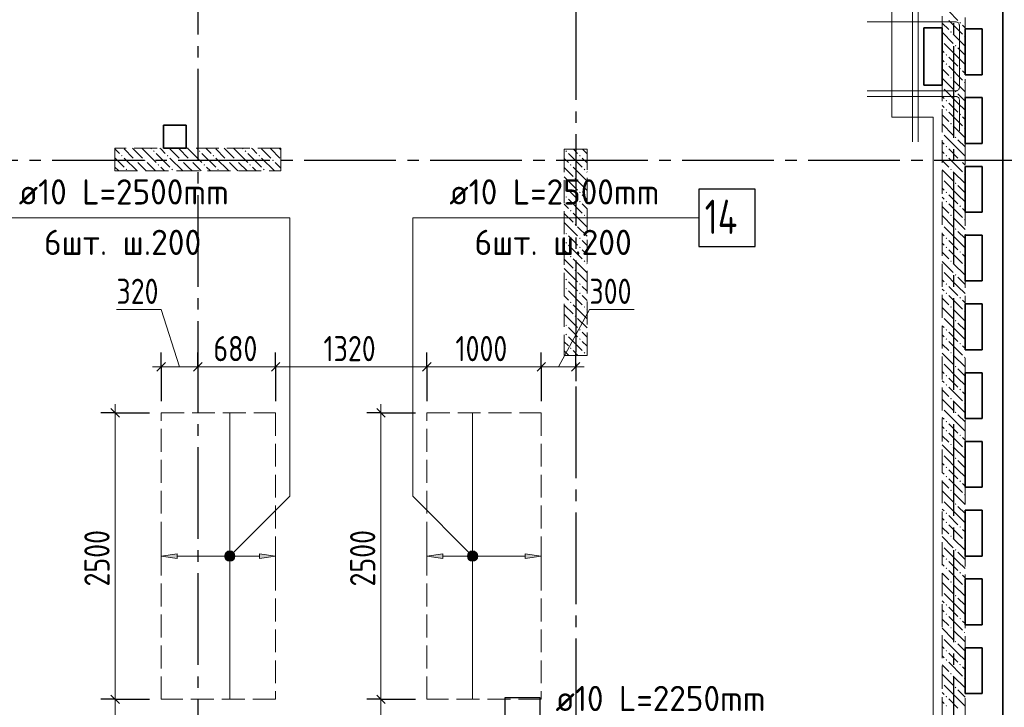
# Model space of a CAD drawing. Header units: millimetres. Extents: x 0 to 61017, y 0 to 42000.
# Tile 22 of 29: x 41125 to 49723, y 22330 to 28330. Entities that reach past the tile are written whole.
import ezdxf

# ---------------------------------------------------------------- set-up
doc = ezdxf.new("R2010")
doc.units = ezdxf.units.MM
doc.linetypes.add('______2', pattern=[270, 200, -70])
doc.linetypes.add('______5', pattern=[1100, 800, -100, 100, -100])
for name, color, linetype, lineweight in [('Standard', 7, 'Continuous', 25), ('ДОП Низ по У', 7, 'Continuous', 25), ('ЖБ Пилон', 180, 'Continuous', 25), ('Обрамление П-обр. равн.', 7, 'Continuous', 25), ('Обрамление проемов стержнями', 7, 'Continuous', 25), ('Оси', 40, '______5', 18), ('Позиционная метка линия выноска', 7, 'Continuous', 13), ('Позиционная метка номер позиции', 7, 'Continuous', 13), ('Примечания', 7, 'Continuous', 25)]:
    doc.layers.add(name, color=color, linetype=linetype, lineweight=lineweight)
doc.layers.add('ЖБ Перекрытие верхний уровень', color=7, linetype='Continuous', lineweight=25, true_color=0xe0e0ff)
doc.layers.add('ЖБ Стена верхний уровень', color=7, linetype='Continuous', lineweight=25, true_color=0x006e00)
doc.styles.add('GOST 2.304-81', font='txt')
doc.styles.add('ISOCPEUR', font='txt')

msp = doc.modelspace()

# ---------------------------------------------------------------- hatches: boundary and pattern name
at = {"layer": 'ДОП Низ по У', "linetype": 'Continuous', "lineweight": 13, "transparency": 33554687}
for points in [[(42500, 23630), (42360, 23650), (42500, 23670)], [(44820, 23630), (44680, 23650), (44820, 23670)]]:
    msp.add_hatch(color=7, dxfattribs=at).paths.add_polyline_path(points, flags=16)
for points in [[(42927.8, 23631.2), (42927.8, 23668.8), (42922.5, 23650)], [(42927.8, 23668.8), (42941.2, 23617.7), (42941.2, 23682.2)], [(42927.8, 23668.8), (42927.8, 23631.2), (42941.2, 23617.7)], [(42941.2, 23682.2), (42960, 23612.5), (42960, 23687.5)], [(42941.2, 23682.2), (42941.2, 23617.7), (42960, 23612.5)], [(42960, 23687.5), (42960, 23612.5), (42978.7, 23617.7)], [(42960, 23687.5), (42978.7, 23617.7), (42978.7, 23682.2)], [(42978.7, 23682.2), (42978.7, 23617.7), (42992.2, 23631.2)], [(42978.7, 23682.2), (42992.2, 23631.2), (42992.2, 23668.8)], [(42992.2, 23668.8), (42992.2, 23631.2), (42997.5, 23650)], [(43220, 23630), (43360, 23650), (43220, 23670)], [(45047.7, 23631.2), (45047.7, 23668.8), (45042.5, 23650)], [(45047.7, 23668.8), (45061.2, 23617.7), (45061.2, 23682.2)], [(45047.7, 23668.8), (45047.7, 23631.2), (45061.2, 23617.7)], [(45061.2, 23682.2), (45080, 23612.5), (45080, 23687.5)], [(45061.2, 23682.2), (45061.2, 23617.7), (45080, 23612.5)], [(45080, 23687.5), (45080, 23612.5), (45098.7, 23617.7)], [(45080, 23687.5), (45098.7, 23617.7), (45098.7, 23682.2)], [(45098.7, 23682.2), (45098.7, 23617.7), (45112.2, 23631.2)], [(45098.7, 23682.2), (45112.2, 23631.2), (45112.2, 23668.8)], [(45112.2, 23668.8), (45112.2, 23631.2), (45117.5, 23650)], [(45540, 23630), (45680, 23650), (45540, 23670)]]:
    msp.add_hatch(color=7, dxfattribs=at).paths.add_polyline_path(points)
at = {"layer": 'ЖБ Пилон', "linetype": 'Continuous', "lineweight": 18, "transparency": 33554687}
for points in [[(42290.5, 27183.1), (42296.9, 27189.6), (42303.4, 27183.1), (42296.9, 27176.6)], [(42690.5, 27183.1), (42696.9, 27189.6), (42703.4, 27183.1), (42696.9, 27176.6)], [(43090.5, 27183.1), (43096.9, 27189.6), (43103.4, 27183.1), (43096.9, 27176.6)], [(45890.4, 27183.1), (45896.9, 27189.6), (45903.4, 27183.1), (45896.9, 27176.6)], [(42010.4, 27143.1), (42016.9, 27149.6), (42023.4, 27143.1), (42016.9, 27136.6)], [(42130.5, 27103.1), (42137, 27109.6), (42143.5, 27103.1), (42137, 27096.6)], [(42210.4, 27103.1), (42216.9, 27109.6), (42223.4, 27103.1), (42216.9, 27096.6)], [(42410.4, 27143.1), (42416.9, 27149.6), (42423.4, 27143.1), (42416.9, 27136.6)], [(42530.5, 27103.1), (42537, 27109.6), (42543.5, 27103.1), (42537, 27096.6)], [(42610.4, 27103.1), (42616.9, 27109.6), (42623.4, 27103.1), (42616.9, 27096.6)], [(42810.4, 27143.1), (42816.9, 27149.6), (42823.4, 27143.1), (42816.9, 27136.6)], [(42930.5, 27103.1), (42937, 27109.6), (42943.5, 27103.1), (42937, 27096.6)], [(43010.4, 27103.1), (43016.9, 27109.6), (43023.4, 27103.1), (43016.9, 27096.6)], [(43210.4, 27143.1), (43216.9, 27149.6), (43223.4, 27143.1), (43216.9, 27136.6)], [(43330.5, 27103.1), (43337, 27109.6), (43343.5, 27103.1), (43337, 27096.6)], [(46010.4, 27143.1), (46016.9, 27149.6), (46023.4, 27143.1), (46016.9, 27136.6)], [(42050.5, 27023.1), (42057, 27029.6), (42063.5, 27023.1), (42057, 27016.6)], [(42330.5, 27063.1), (42337, 27069.6), (42343.5, 27063.1), (42337, 27056.6)], [(42450.5, 27023.1), (42457, 27029.6), (42463.5, 27023.1), (42457, 27016.6)], [(42730.5, 27063.1), (42737, 27069.6), (42743.5, 27063.1), (42737, 27056.6)], [(42850.5, 27023.1), (42857, 27029.6), (42863.5, 27023.1), (42857, 27016.6)], [(43130.5, 27063.1), (43137, 27069.6), (43143.5, 27063.1), (43137, 27056.6)], [(43250.5, 27023.1), (43257, 27029.6), (43263.5, 27023.1), (43257, 27016.6)], [(45930.5, 27063.1), (45937, 27069.6), (45943.5, 27063.1), (45937, 27056.6)], [(46050.5, 27023.1), (46057, 27029.6), (46063.5, 27023.1), (46057, 27016.6)], [(45970.5, 26943.1), (45977, 26949.6), (45983.4, 26943.1), (45977, 26936.6)], [(45890.4, 26863.1), (45896.9, 26869.6), (45903.4, 26863.1), (45896.9, 26856.6)], [(46010.4, 26823.1), (46016.9, 26829.6), (46023.4, 26823.1), (46016.9, 26816.6)], [(45890.4, 26783.1), (45896.9, 26789.6), (45903.4, 26783.1), (45896.9, 26776.6)], [(46010.4, 26743.1), (46016.9, 26749.6), (46023.4, 26743.1), (46016.9, 26736.6)], [(45930.5, 26663.1), (45937, 26669.6), (45943.5, 26663.1), (45937, 26656.6)], [(46050.5, 26623.1), (46057, 26629.6), (46063.5, 26623.1), (46057, 26616.6)], [(45970.5, 26543.1), (45977, 26549.6), (45983.4, 26543.1), (45977, 26536.6)], [(45890.4, 26463.1), (45896.9, 26469.6), (45903.4, 26463.1), (45896.9, 26456.6)], [(46010.4, 26423.1), (46016.9, 26429.6), (46023.4, 26423.1), (46016.9, 26416.6)], [(45890.4, 26383.1), (45896.9, 26389.6), (45903.4, 26383.1), (45896.9, 26376.6)], [(46010.4, 26343.1), (46016.9, 26349.6), (46023.4, 26343.1), (46016.9, 26336.6)], [(45930.5, 26263.1), (45937, 26269.6), (45943.5, 26263.1), (45937, 26256.6)], [(46050.5, 26223.1), (46057, 26229.6), (46063.5, 26223.1), (46057, 26216.6)], [(45970.5, 26143.1), (45977, 26149.6), (45983.4, 26143.1), (45977, 26136.6)], [(45890.4, 26063.1), (45896.9, 26069.6), (45903.4, 26063.1), (45896.9, 26056.6)], [(45890.4, 25983.1), (45896.9, 25989.6), (45903.4, 25983.1), (45896.9, 25976.6)], [(46010.4, 26023.1), (46016.9, 26029.6), (46023.4, 26023.1), (46016.9, 26016.6)], [(46010.4, 25943.1), (46016.9, 25949.6), (46023.4, 25943.1), (46016.9, 25936.6)], [(45930.5, 25863.1), (45937, 25869.6), (45943.5, 25863.1), (45937, 25856.6)], [(46050.5, 25823.1), (46057, 25829.6), (46063.5, 25823.1), (46057, 25816.6)], [(45970.5, 25743.1), (45977, 25749.6), (45983.4, 25743.1), (45977, 25736.6)], [(45890.4, 25663.1), (45896.9, 25669.6), (45903.4, 25663.1), (45896.9, 25656.6)], [(46010.4, 25623.1), (46016.9, 25629.6), (46023.4, 25623.1), (46016.9, 25616.6)], [(45890.4, 25583.1), (45896.9, 25589.6), (45903.4, 25583.1), (45896.9, 25576.6)], [(46010.4, 25543.1), (46016.9, 25549.6), (46023.4, 25543.1), (46016.9, 25536.6)], [(45930.5, 25463.1), (45937, 25469.6), (45943.5, 25463.1), (45937, 25456.6)], [(46050.5, 25423.1), (46057, 25429.6), (46063.5, 25423.1), (46057, 25416.6)]]:
    msp.add_hatch(color=7, dxfattribs=at).paths.add_polyline_path(points, flags=16)
at = {"layer": 'ЖБ Стена верхний уровень', "linetype": 'Continuous', "lineweight": 18, "transparency": 33554687}
for points in [[(49330.5, 28303.1), (49337, 28309.6), (49343.5, 28303.1), (49337, 28296.6)], [(49250.5, 28223.1), (49257, 28229.6), (49263.5, 28223.1), (49257, 28216.6)], [(49180, 28146.6), (49183.4, 28143.1), (49180, 28139.7)], [(49370.5, 28183.1), (49376.9, 28189.6), (49380, 28186.6), (49380, 28179.7), (49376.9, 28176.6)], [(49210.4, 28023.1), (49216.9, 28029.6), (49223.4, 28023.1), (49216.9, 28016.6)], [(49290.4, 28103.1), (49296.9, 28109.6), (49303.4, 28103.1), (49296.9, 28096.6)], [(49210.4, 27943.1), (49216.9, 27949.6), (49223.4, 27943.1), (49216.9, 27936.6)], [(49330.5, 27903.1), (49337, 27909.6), (49343.5, 27903.1), (49337, 27896.6)], [(49250.5, 27823.1), (49257, 27829.6), (49263.5, 27823.1), (49257, 27816.6)], [(49370.5, 27783.1), (49376.9, 27789.6), (49380, 27786.6), (49380, 27779.7), (49376.9, 27776.6)], [(49180, 27746.6), (49183.4, 27743.1), (49180, 27739.7)], [(49290.4, 27703.1), (49296.9, 27709.6), (49303.4, 27703.1), (49296.9, 27696.6)], [(49210.4, 27623.1), (49216.9, 27629.6), (49223.4, 27623.1), (49216.9, 27616.6)], [(49210.4, 27543.1), (49216.9, 27549.6), (49223.4, 27543.1), (49216.9, 27536.6)], [(49250.5, 27423.1), (49257, 27429.6), (49263.5, 27423.1), (49257, 27416.6)], [(49330.5, 27503.1), (49337, 27509.6), (49343.5, 27503.1), (49337, 27496.6)], [(49180, 27346.6), (49183.4, 27343.1), (49180, 27339.7)], [(49370.5, 27383.1), (49376.9, 27389.6), (49380, 27386.6), (49380, 27379.7), (49376.9, 27376.6)], [(49290.4, 27303.1), (49296.9, 27309.6), (49303.4, 27303.1), (49296.9, 27296.6)], [(49210.4, 27223.1), (49216.9, 27229.6), (49223.4, 27223.1), (49216.9, 27216.6)], [(49210.4, 27143.1), (49216.9, 27149.6), (49223.4, 27143.1), (49216.9, 27136.6)], [(49330.5, 27103.1), (49337, 27109.6), (49343.5, 27103.1), (49337, 27096.6)], [(49250.5, 27023.1), (49257, 27029.6), (49263.5, 27023.1), (49257, 27016.6)], [(49180, 26946.6), (49183.4, 26943.1), (49180, 26939.7)], [(49290.4, 26903.1), (49296.9, 26909.6), (49303.4, 26903.1), (49296.9, 26896.6)], [(49370.5, 26983.1), (49376.9, 26989.6), (49380, 26986.6), (49380, 26979.7), (49376.9, 26976.6)], [(49210.4, 26823.1), (49216.9, 26829.6), (49223.4, 26823.1), (49216.9, 26816.6)], [(49210.4, 26743.1), (49216.9, 26749.6), (49223.4, 26743.1), (49216.9, 26736.6)], [(49330.5, 26703.1), (49337, 26709.6), (49343.5, 26703.1), (49337, 26696.6)], [(49250.5, 26623.1), (49257, 26629.6), (49263.5, 26623.1), (49257, 26616.6)], [(49370.5, 26583.1), (49376.9, 26589.6), (49380, 26586.6), (49380, 26579.7), (49376.9, 26576.6)], [(49180, 26546.6), (49183.4, 26543.1), (49180, 26539.7)], [(49290.4, 26503.1), (49296.9, 26509.6), (49303.4, 26503.1), (49296.9, 26496.6)], [(49210.4, 26423.1), (49216.9, 26429.6), (49223.4, 26423.1), (49216.9, 26416.6)], [(49210.4, 26343.1), (49216.9, 26349.6), (49223.4, 26343.1), (49216.9, 26336.6)], [(49330.5, 26303.1), (49337, 26309.6), (49343.5, 26303.1), (49337, 26296.6)], [(49250.5, 26223.1), (49257, 26229.6), (49263.5, 26223.1), (49257, 26216.6)], [(49180, 26146.6), (49183.4, 26143.1), (49180, 26139.7)], [(49370.5, 26183.1), (49376.9, 26189.6), (49380, 26186.6), (49380, 26179.7), (49376.9, 26176.6)], [(49290.4, 26103.1), (49296.9, 26109.6), (49303.4, 26103.1), (49296.9, 26096.6)], [(49210.4, 26023.1), (49216.9, 26029.6), (49223.4, 26023.1), (49216.9, 26016.6)], [(49210.4, 25943.1), (49216.9, 25949.6), (49223.4, 25943.1), (49216.9, 25936.6)], [(49330.5, 25903.1), (49337, 25909.6), (49343.5, 25903.1), (49337, 25896.6)], [(49250.5, 25823.1), (49257, 25829.6), (49263.5, 25823.1), (49257, 25816.6)], [(49180, 25746.6), (49183.4, 25743.1), (49180, 25739.7)], [(49290.4, 25703.1), (49296.9, 25709.6), (49303.4, 25703.1), (49296.9, 25696.6)], [(49370.5, 25783.1), (49376.9, 25789.6), (49380, 25786.6), (49380, 25779.7), (49376.9, 25776.6)], [(49210.4, 25623.1), (49216.9, 25629.6), (49223.4, 25623.1), (49216.9, 25616.6)], [(49210.4, 25543.1), (49216.9, 25549.6), (49223.4, 25543.1), (49216.9, 25536.6)], [(49330.5, 25503.1), (49337, 25509.6), (49343.5, 25503.1), (49337, 25496.6)], [(49250.5, 25423.1), (49257, 25429.6), (49263.5, 25423.1), (49257, 25416.6)], [(49370.5, 25383.1), (49376.9, 25389.6), (49380, 25386.6), (49380, 25379.7), (49376.9, 25376.6)], [(49180, 25346.6), (49183.4, 25343.1), (49180, 25339.7)], [(49290.4, 25303.1), (49296.9, 25309.6), (49303.4, 25303.1), (49296.9, 25296.6)], [(49210.4, 25223.1), (49216.9, 25229.6), (49223.4, 25223.1), (49216.9, 25216.6)], [(49210.4, 25143.1), (49216.9, 25149.6), (49223.4, 25143.1), (49216.9, 25136.6)], [(49330.5, 25103.1), (49337, 25109.6), (49343.5, 25103.1), (49337, 25096.6)], [(49250.5, 25023.1), (49257, 25029.6), (49263.5, 25023.1), (49257, 25016.6)], [(49180, 24946.6), (49183.4, 24943.1), (49180, 24939.7)], [(49370.5, 24983.1), (49376.9, 24989.6), (49380, 24986.6), (49380, 24979.7), (49376.9, 24976.6)], [(49290.4, 24903.1), (49296.9, 24909.6), (49303.4, 24903.1), (49296.9, 24896.6)], [(49210.4, 24823.1), (49216.9, 24829.6), (49223.4, 24823.1), (49216.9, 24816.6)], [(49210.4, 24743.1), (49216.9, 24749.6), (49223.4, 24743.1), (49216.9, 24736.6)], [(49330.5, 24703.1), (49337, 24709.6), (49343.5, 24703.1), (49337, 24696.6)], [(49250.5, 24623.1), (49257, 24629.6), (49263.5, 24623.1), (49257, 24616.6)], [(49370.5, 24583.1), (49376.9, 24589.6), (49380, 24586.6), (49380, 24579.7), (49376.9, 24576.6)], [(49180, 24546.6), (49183.4, 24543.1), (49180, 24539.7)], [(49290.4, 24503.1), (49296.9, 24509.6), (49303.4, 24503.1), (49296.9, 24496.6)], [(49210.4, 24423.1), (49216.9, 24429.6), (49223.4, 24423.1), (49216.9, 24416.6)], [(49210.4, 24343.1), (49216.9, 24349.6), (49223.4, 24343.1), (49216.9, 24336.6)], [(49330.5, 24303.1), (49337, 24309.6), (49343.5, 24303.1), (49337, 24296.6)], [(49250.5, 24223.1), (49257, 24229.6), (49263.5, 24223.1), (49257, 24216.6)], [(49370.5, 24183.1), (49376.9, 24189.6), (49380, 24186.6), (49380, 24179.7), (49376.9, 24176.6)], [(49180, 24146.6), (49183.4, 24143.1), (49180, 24139.7)], [(49290.4, 24103.1), (49296.9, 24109.6), (49303.4, 24103.1), (49296.9, 24096.6)], [(49210.4, 24023.1), (49216.9, 24029.6), (49223.4, 24023.1), (49216.9, 24016.6)], [(49210.4, 23943.1), (49216.9, 23949.6), (49223.4, 23943.1), (49216.9, 23936.6)], [(49330.5, 23903.1), (49337, 23909.6), (49343.5, 23903.1), (49337, 23896.6)], [(49250.5, 23823.1), (49257, 23829.6), (49263.5, 23823.1), (49257, 23816.6)], [(49180, 23746.6), (49183.4, 23743.1), (49180, 23739.7)], [(49370.5, 23783.1), (49376.9, 23789.6), (49380, 23786.6), (49380, 23779.7), (49376.9, 23776.6)], [(49290.4, 23703.1), (49296.9, 23709.6), (49303.4, 23703.1), (49296.9, 23696.6)], [(49210.4, 23623.1), (49216.9, 23629.6), (49223.4, 23623.1), (49216.9, 23616.6)], [(49210.4, 23543.1), (49216.9, 23549.6), (49223.4, 23543.1), (49216.9, 23536.6)], [(49330.5, 23503.1), (49337, 23509.6), (49343.5, 23503.1), (49337, 23496.6)], [(49250.5, 23423.1), (49257, 23429.6), (49263.5, 23423.1), (49257, 23416.6)], [(49370.5, 23383.1), (49376.9, 23389.6), (49380, 23386.6), (49380, 23379.7), (49376.9, 23376.6)], [(49180, 23346.6), (49183.4, 23343.1), (49180, 23339.7)], [(49290.4, 23303.1), (49296.9, 23309.6), (49303.4, 23303.1), (49296.9, 23296.6)], [(49210.4, 23223.1), (49216.9, 23229.6), (49223.4, 23223.1), (49216.9, 23216.6)], [(49210.4, 23143.1), (49216.9, 23149.6), (49223.4, 23143.1), (49216.9, 23136.6)], [(49330.5, 23103.1), (49337, 23109.6), (49343.5, 23103.1), (49337, 23096.6)], [(49250.5, 23023.1), (49257, 23029.6), (49263.5, 23023.1), (49257, 23016.6)], [(49370.5, 22983.1), (49376.9, 22989.6), (49380, 22986.6), (49380, 22979.7), (49376.9, 22976.6)], [(49180, 22946.6), (49183.4, 22943.1), (49180, 22939.7)], [(49290.4, 22903.1), (49296.9, 22909.6), (49303.4, 22903.1), (49296.9, 22896.6)], [(49210.4, 22823.1), (49216.9, 22829.6), (49223.4, 22823.1), (49216.9, 22816.6)], [(49210.4, 22743.1), (49216.9, 22749.6), (49223.4, 22743.1), (49216.9, 22736.6)], [(49330.5, 22703.1), (49337, 22709.6), (49343.5, 22703.1), (49337, 22696.6)], [(49250.5, 22623.1), (49257, 22629.6), (49263.5, 22623.1), (49257, 22616.6)], [(49180, 22546.6), (49183.4, 22543.1), (49180, 22539.7)], [(49370.5, 22583.1), (49376.9, 22589.6), (49380, 22586.6), (49380, 22579.7), (49376.9, 22576.6)], [(49290.4, 22503.1), (49296.9, 22509.6), (49303.4, 22503.1), (49296.9, 22496.6)], [(49210.4, 22423.1), (49216.9, 22429.6), (49223.4, 22423.1), (49216.9, 22416.6)], [(49210.4, 22343.1), (49216.9, 22349.6), (49223.4, 22343.1), (49216.9, 22336.6)]]:
    msp.add_hatch(color=7, dxfattribs=at).paths.add_polyline_path(points, flags=16)
at = {"layer": 'Позиционная метка номер позиции', "linetype": 'Continuous', "lineweight": 13, "transparency": 33554687}
for points in [[(42916.7, 23661.5), (42991.8, 23618.2), (42928.2, 23681.8)], [(42916.7, 23638.5), (42971.4, 23606.7), (42916.7, 23661.5)], [(42916.7, 23661.5), (42971.4, 23606.7), (42991.8, 23618.2)], [(42928.2, 23681.8), (43003.3, 23638.5), (42948.5, 23693.3)], [(42928.2, 23681.8), (42991.8, 23618.2), (43003.3, 23638.5)], [(42948.5, 23693.3), (43003.3, 23638.5), (43003.3, 23661.5)], [(42948.5, 23693.3), (43003.3, 23661.5), (42971.4, 23693.3)], [(42971.4, 23693.3), (43003.3, 23661.5), (42991.8, 23681.8)], [(45048.2, 23618.2), (45091.4, 23693.3), (45036.7, 23638.5)], [(45036.7, 23638.5), (45091.4, 23693.3), (45068.5, 23693.3)], [(45036.7, 23638.5), (45068.5, 23693.3), (45036.7, 23661.5)], [(45036.7, 23661.5), (45068.5, 23693.3), (45048.2, 23681.8)], [(45048.2, 23618.2), (45111.8, 23681.8), (45091.4, 23693.3)], [(45068.5, 23606.7), (45111.8, 23681.8), (45048.2, 23618.2)], [(45068.5, 23606.7), (45123.3, 23661.5), (45111.8, 23681.8)], [(45091.4, 23606.7), (45123.3, 23661.5), (45068.5, 23606.7)], [(45091.4, 23606.7), (45123.3, 23638.5), (45123.3, 23661.5)], [(42948.5, 23606.7), (42916.7, 23638.5), (42928.2, 23618.2)], [(42916.7, 23638.5), (42948.5, 23606.7), (42971.4, 23606.7)], [(45123.3, 23638.5), (45091.4, 23606.7), (45111.8, 23618.2)]]:
    msp.add_hatch(color=7, dxfattribs=at).paths.add_polyline_path(points)

# ---------------------------------------------------------------- linework, layer by layer
at = {"layer": 'Standard', "color": 7, "linetype": 'Continuous', "lineweight": 13, "transparency": 33554687}
for p, q in [((42361, 25800), (41970, 25800)), ((42520, 25300), (42361, 25800)), ((45830, 25300), (46100, 25800)), ((46100, 25800), (46491, 25800)), ((42360, 25300), (42285, 25300)), ((42360, 25300), (42680, 25300)), ((42680, 25300), (43360, 25300)), ((43360, 25300), (44680, 25300)), ((44680, 25300), (45680, 25300)), ((45680, 25300), (45980, 25300)), ((45980, 25300), (46055, 25300)), ((41960, 24900), (41960, 24975)), ((44280, 24900), (44280, 24975)), ((41960, 22400), (41960, 21600)), ((44280, 22400), (44280, 21600))]:
    msp.add_line(p, q, dxfattribs=at)
at = {"layer": 'Standard', "color": 251, "linetype": 'Continuous', "lineweight": -3, "true_color": 0x656565, "transparency": 33554687}
for p, q in [((42360, 25300), (42360, 25425)), ((42680, 25300), (42680, 25425)), ((43360, 25300), (43360, 25425)), ((44680, 25300), (44680, 25425)), ((45680, 25300), (45680, 25425)), ((45980, 25300), (45980, 25425)), ((42360, 25300), (42360, 25175)), ((42360, 25300), (42360, 25000)), ((42680, 25300), (42680, 25175)), ((42680, 25300), (42680, 25000)), ((43360, 25300), (43360, 25175)), ((43360, 25300), (43360, 25000)), ((44680, 25300), (44680, 25175)), ((44680, 25300), (44680, 25000)), ((45680, 25300), (45680, 25175)), ((45680, 25300), (45680, 25000)), ((45980, 25300), (45980, 25175)), ((45980, 25300), (45980, 25300)), ((41960, 24900), (41835, 24900)), ((41960, 24900), (42085, 24900)), ((41960, 24900), (42260, 24900)), ((44280, 24900), (44155, 24900)), ((44280, 24900), (44405, 24900)), ((44280, 24900), (44580, 24900)), ((41960, 22400), (41835, 22400)), ((41960, 22400), (42085, 22400)), ((41960, 22400), (42260, 22400)), ((44280, 22400), (44155, 22400)), ((44280, 22400), (44405, 22400)), ((44280, 22400), (44580, 22400))]:
    msp.add_line(p, q, dxfattribs=at)
at = {"layer": 'Standard', "color": 7, "linetype": 'Continuous', "lineweight": 25, "transparency": 33554687}
for p, q in [((42322.5, 25262.5), (42397.5, 25337.5)), ((42642.5, 25262.5), (42717.5, 25337.5)), ((43322.5, 25262.5), (43397.5, 25337.5)), ((44642.5, 25262.5), (44717.5, 25337.5)), ((45642.5, 25262.5), (45717.5, 25337.5)), ((45942.5, 25262.5), (46017.5, 25337.5)), ((41922.5, 24937.5), (41997.5, 24862.5)), ((44242.5, 24937.5), (44317.5, 24862.5)), ((41922.5, 22437.5), (41997.5, 22362.5)), ((44242.5, 22437.5), (44317.5, 22362.5))]:
    msp.add_line(p, q, dxfattribs=at)
at = {"layer": 'Standard', "color": 7, "linetype": 'Continuous', "lineweight": 13, "transparency": 33554687}
for points in [[(41960, 24900), (41960, 23315.9), (41960, 23315.9), (41960, 22400)], [(44280, 24900), (44280, 23322.3), (44280, 23322.3), (44280, 22400)]]:
    msp.add_lwpolyline(points, dxfattribs=at)
at = {"layer": 'ДОП Низ по У', "color": 7, "linetype": 'Continuous', "lineweight": 13, "transparency": 33554687}
for p, q in [((41097.3, 26600), (43183.3, 26600)), ((44856.7, 26600), (46942.7, 26600))]:
    msp.add_line(p, q, dxfattribs=at)
at = {"layer": 'ДОП Низ по У', "color": 7, "linetype": 'Continuous', "lineweight": 18, "transparency": 33554687}
for p, q in [((42960, 24895), (42960, 22405)), ((45080, 24895), (45080, 22405))]:
    msp.add_line(p, q, dxfattribs=at)
at = {"layer": 'ДОП Низ по У', "color": 251, "linetype": 'Continuous', "lineweight": 13, "true_color": 0x494949, "transparency": 33554687}
for p, q in [((42360, 23650), (42360, 23750)), ((43360, 23650), (43360, 23750)), ((44680, 23650), (44680, 23750)), ((45680, 23650), (45680, 23750)), ((42360, 23650), (42500, 23670)), ((42500, 23630), (42360, 23650)), ((42360, 23650), (42360, 23550)), ((42360, 23650), (42360, 23650)), ((42500, 23670), (42500, 23630)), ((42500, 23650), (42930, 23650)), ((42960, 23687.5), (42960, 23687.5)), ((42990, 23650), (43220, 23650)), ((43360, 23650), (43220, 23670)), ((43220, 23670), (43220, 23630)), ((43220, 23630), (43360, 23650)), ((43360, 23650), (43360, 23550)), ((43360, 23650), (43360, 23650)), ((44680, 23650), (44820, 23670)), ((44820, 23630), (44680, 23650)), ((44680, 23650), (44680, 23550)), ((44680, 23650), (44680, 23650)), ((44820, 23670), (44820, 23630)), ((44820, 23650), (45050, 23650)), ((45080, 23687.5), (45080, 23687.5)), ((45110, 23650), (45540, 23650)), ((45680, 23650), (45540, 23670)), ((45540, 23670), (45540, 23630)), ((45540, 23630), (45680, 23650)), ((45680, 23650), (45680, 23550)), ((45680, 23650), (45680, 23650)), ((42960, 23612.5), (42960, 23612.5)), ((45080, 23612.5), (45080, 23612.5))]:
    msp.add_line(p, q, dxfattribs=at)
at = {"layer": 'ДОП Низ по У', "color": 7, "linetype": 'Continuous', "lineweight": 25, "transparency": 33554687}
msp.add_lwpolyline([(47056.7, 26350), (47546.7, 26350), (47546.7, 26850), (47056.7, 26850), (47056.7, 26350)], dxfattribs=at)
at = {"layer": 'ДОП Низ по У', "color": 251, "linetype": 'Continuous', "lineweight": 13, "true_color": 0x494949, "transparency": 33554687}
for centre in [(42960, 23650), (45080, 23650)]:
    msp.add_circle(centre, 37.5, dxfattribs=at)
at = {"layer": 'ЖБ Перекрытие верхний уровень', "color": 7, "linetype": 'Continuous', "lineweight": 35, "transparency": 33554687}
for p, q in [((49710, 19870), (49710, 34830)), ((49180, 28260), (49020, 28260)), ((49020, 28260), (49020, 27760)), ((49180, 27760), (49180, 28260)), ((49380, 27850), (49380, 28250)), ((49380, 28250), (49530, 28250)), ((49530, 28250), (49530, 27850)), ((49530, 27850), (49380, 27850)), ((49020, 27760), (49180, 27760)), ((49380, 27250), (49380, 27650)), ((49380, 27650), (49530, 27650)), ((49530, 27650), (49530, 27250)), ((42580, 27410), (42380, 27410)), ((42380, 27410), (42380, 27210)), ((42580, 27210), (42580, 27410)), ((42380, 27210), (42580, 27210)), ((49530, 27250), (49380, 27250)), ((49380, 26650), (49380, 27050)), ((49380, 27050), (49530, 27050)), ((49530, 27050), (49530, 26650)), ((49530, 26650), (49380, 26650)), ((49380, 26050), (49380, 26450)), ((49380, 26450), (49530, 26450)), ((49530, 26450), (49530, 26050)), ((49530, 26050), (49380, 26050)), ((49380, 25450), (49380, 25850)), ((49380, 25850), (49530, 25850)), ((49530, 25850), (49530, 25450)), ((49530, 25450), (49380, 25450)), ((49380, 24850), (49380, 25250)), ((49380, 25250), (49530, 25250)), ((49530, 25250), (49530, 24850)), ((49530, 24850), (49380, 24850)), ((49380, 24250), (49380, 24650)), ((49380, 24650), (49530, 24650)), ((49530, 24650), (49530, 24250)), ((49530, 24250), (49380, 24250)), ((49380, 23650), (49380, 24050)), ((49380, 24050), (49530, 24050)), ((49530, 24050), (49530, 23650)), ((49530, 23650), (49380, 23650)), ((49380, 23050), (49380, 23450)), ((49380, 23450), (49530, 23450)), ((49530, 23450), (49530, 23050)), ((49530, 23050), (49380, 23050)), ((49380, 22450), (49380, 22850)), ((49380, 22850), (49530, 22850)), ((49530, 22850), (49530, 22450)), ((49530, 22450), (49380, 22450))]:
    msp.add_line(p, q, dxfattribs=at)
at = {"layer": 'ЖБ Пилон', "color": 253, "linetype": '______2', "lineweight": 13, "true_color": 0xa0a0a0, "transparency": 33554687}
for p, q in [((43405, 27210), (41955, 27210)), ((41955, 27210), (41955, 27010)), ((43405, 27010), (43405, 27210)), ((45880, 27200), (45880, 25400)), ((46080, 27200), (45880, 27200)), ((46080, 25400), (46080, 27200)), ((41955, 27010), (43405, 27010)), ((45880, 25400), (46080, 25400))]:
    msp.add_line(p, q, dxfattribs=at)
at = {"layer": 'ЖБ Пилон', "color": 9, "linetype": 'Continuous', "lineweight": 18, "true_color": 0xc7c7c7, "transparency": 33554687}
for p, q in [((41957, 27203.1), (41955, 27205.1)), ((41996.9, 27163.1), (41957, 27203.1)), ((42037, 27203.1), (42116.9, 27123.1)), ((42116.9, 27203.1), (42110.1, 27210)), ((42116.9, 27203.1), (42196.9, 27123.1)), ((42190.1, 27210), (42196.9, 27203.1)), ((42196.9, 27203.1), (42316.9, 27083.1)), ((42270.1, 27210), (42277, 27203.1)), ((42357, 27203.1), (42350.1, 27210)), ((42396.9, 27163.1), (42357, 27203.1)), ((42437, 27203.1), (42516.9, 27123.1)), ((42516.9, 27203.1), (42510.1, 27210)), ((42516.9, 27203.1), (42596.9, 27123.1)), ((42590.1, 27210), (42596.9, 27203.1)), ((42596.9, 27203.1), (42716.9, 27083.1)), ((42670.1, 27210), (42677, 27203.1)), ((42757, 27203.1), (42750.1, 27210)), ((42796.9, 27163.1), (42757, 27203.1)), ((42837, 27203.1), (42916.9, 27123.1)), ((42916.9, 27203.1), (42910.1, 27210)), ((42916.9, 27203.1), (42996.9, 27123.1)), ((42990.1, 27210), (42996.9, 27203.1)), ((42996.9, 27203.1), (43116.9, 27083.1)), ((43070.1, 27210), (43077, 27203.1)), ((43157, 27203.1), (43150.1, 27210)), ((43196.9, 27163.1), (43157, 27203.1)), ((43237, 27203.1), (43316.9, 27123.1)), ((43316.9, 27203.1), (43310.1, 27210)), ((43316.9, 27203.1), (43396.9, 27123.1)), ((43390.1, 27210), (43396.9, 27203.1)), ((43396.9, 27203.1), (43405, 27195.1)), ((45996.9, 27163.1), (45960.1, 27200)), ((46040.1, 27200), (46080, 27160.1)), ((41955, 27125.1), (42037, 27043.1)), ((42037, 27123.1), (42150.1, 27010)), ((42196.9, 27043.1), (42157, 27083.1)), ((42237, 27083.1), (42310.1, 27010)), ((42316.9, 27163.1), (42437, 27043.1)), ((42437, 27123.1), (42550.1, 27010)), ((42596.9, 27043.1), (42557, 27083.1)), ((42637, 27083.1), (42710.1, 27010)), ((42716.9, 27163.1), (42837, 27043.1)), ((42837, 27123.1), (42950.1, 27010)), ((42996.9, 27043.1), (42957, 27083.1)), ((43037, 27083.1), (43110.1, 27010)), ((43116.9, 27163.1), (43237, 27043.1)), ((43237, 27123.1), (43350.1, 27010)), ((43396.9, 27043.1), (43357, 27083.1)), ((45880, 27120.1), (45916.9, 27083.1)), ((45916.9, 27163.1), (46037, 27043.1)), ((46037, 27123.1), (46080, 27080.1)), ((41957, 27043.1), (41990.1, 27010)), ((42230.1, 27010), (42196.9, 27043.1)), ((42357, 27043.1), (42390.1, 27010)), ((42630.1, 27010), (42596.9, 27043.1)), ((42757, 27043.1), (42790.1, 27010)), ((43030.1, 27010), (42996.9, 27043.1)), ((43157, 27043.1), (43190.1, 27010)), ((43405, 27035.1), (43396.9, 27043.1)), ((45880, 27040.1), (45957, 26963.1)), ((45957, 27043.1), (46077, 26923.1)), ((46080, 27000.1), (46077, 27003.1)), ((45880, 26960.1), (45996.9, 26843.1)), ((46080, 26840.1), (45996.9, 26923.1)), ((45957, 26803.1), (45916.9, 26843.1)), ((45916.9, 26763.1), (46037, 26643.1)), ((45996.9, 26763.1), (45957, 26803.1)), ((46037, 26803.1), (46080, 26760.1)), ((45880, 26720.1), (45916.9, 26683.1)), ((46037, 26723.1), (46080, 26680.1)), ((45880, 26640.1), (45957, 26563.1)), ((45957, 26643.1), (46077, 26523.1)), ((46080, 26600.1), (46077, 26603.1)), ((45880, 26560.1), (45996.9, 26443.1)), ((46080, 26440.1), (45996.9, 26523.1)), ((45957, 26403.1), (45916.9, 26443.1)), ((45996.9, 26363.1), (45957, 26403.1)), ((46037, 26403.1), (46080, 26360.1)), ((45880, 26320.1), (45916.9, 26283.1)), ((45916.9, 26363.1), (46037, 26243.1)), ((46037, 26323.1), (46080, 26280.1)), ((45880, 26240.1), (45957, 26163.1)), ((45957, 26243.1), (46077, 26123.1)), ((45880, 26160.1), (45996.9, 26043.1)), ((46080, 26200.1), (46077, 26203.1)), ((46080, 26040.1), (45996.9, 26123.1)), ((45957, 26003.1), (45916.9, 26043.1)), ((45996.9, 25963.1), (45957, 26003.1)), ((46037, 26003.1), (46080, 25960.1)), ((45880, 25920.1), (45916.9, 25883.1)), ((45916.9, 25963.1), (46037, 25843.1)), ((46037, 25923.1), (46080, 25880.1)), ((45880, 25840.1), (45957, 25763.1)), ((45957, 25843.1), (46077, 25723.1)), ((46080, 25800.1), (46077, 25803.1)), ((45880, 25760.1), (45996.9, 25643.1)), ((46080, 25640.1), (45996.9, 25723.1)), ((45957, 25603.1), (45916.9, 25643.1)), ((45916.9, 25563.1), (46037, 25443.1)), ((45996.9, 25563.1), (45957, 25603.1)), ((46037, 25603.1), (46080, 25560.1)), ((45880, 25520.1), (45916.9, 25483.1)), ((46037, 25523.1), (46080, 25480.1)), ((45880, 25440.1), (45920.1, 25400)), ((45957, 25443.1), (46000.1, 25400)), ((46080, 25400.1), (46077, 25403.1))]:
    msp.add_line(p, q, dxfattribs=at)
at = {"layer": 'ЖБ Стена верхний уровень', "color": 251, "linetype": '______2', "lineweight": 13, "true_color": 0x656565, "transparency": 33554687}
for p, q in [((49380, 21400), (49380, 34500)), ((49180, 34300), (49180, 21600))]:
    msp.add_line(p, q, dxfattribs=at)
at = {"layer": 'ЖБ Стена верхний уровень', "color": 9, "linetype": 'Continuous', "lineweight": 18, "true_color": 0xc7c7c7, "transparency": 33554687}
for p, q in [((49237, 28403.1), (49316.9, 28323.1)), ((49180, 28300.1), (49237, 28243.1)), ((49237, 28323.1), (49357, 28203.1)), ((49180, 28220.1), (49276.9, 28123.1)), ((49380, 28100.1), (49276.9, 28203.1)), ((49380, 28260.1), (49357, 28283.1)), ((49316.9, 28003.1), (49196.9, 28123.1)), ((49180, 28060.1), (49196.9, 28043.1)), ((49316.9, 28083.1), (49380, 28020.1)), ((49196.9, 27963.1), (49180, 27980.1)), ((49237, 28003.1), (49316.9, 27923.1)), ((49316.9, 28003.1), (49380, 27940.1)), ((49180, 27900.1), (49237, 27843.1)), ((49237, 27923.1), (49357, 27803.1)), ((49380, 27860.1), (49357, 27883.1)), ((49180, 27820.1), (49276.9, 27723.1)), ((49380, 27700.1), (49276.9, 27803.1)), ((49316.9, 27603.1), (49196.9, 27723.1)), ((49180, 27660.1), (49196.9, 27643.1)), ((49237, 27603.1), (49316.9, 27523.1)), ((49316.9, 27683.1), (49380, 27620.1)), ((49316.9, 27603.1), (49380, 27540.1)), ((49196.9, 27563.1), (49180, 27580.1)), ((49237, 27523.1), (49357, 27403.1)), ((49180, 27500.1), (49237, 27443.1)), ((49380, 27460.1), (49357, 27483.1)), ((49180, 27420.1), (49276.9, 27323.1)), ((49380, 27300.1), (49276.9, 27403.1)), ((49180, 27260.1), (49196.9, 27243.1)), ((49316.9, 27203.1), (49196.9, 27323.1)), ((49316.9, 27283.1), (49380, 27220.1)), ((49196.9, 27163.1), (49180, 27180.1)), ((49237, 27203.1), (49316.9, 27123.1)), ((49316.9, 27203.1), (49380, 27140.1)), ((49180, 27100.1), (49237, 27043.1)), ((49237, 27123.1), (49357, 27003.1)), ((49380, 27060.1), (49357, 27083.1)), ((49180, 27020.1), (49276.9, 26923.1)), ((49380, 26900.1), (49276.9, 27003.1)), ((49316.9, 26803.1), (49196.9, 26923.1)), ((49180, 26860.1), (49196.9, 26843.1)), ((49316.9, 26883.1), (49380, 26820.1)), ((49196.9, 26763.1), (49180, 26780.1)), ((49237, 26803.1), (49316.9, 26723.1)), ((49316.9, 26803.1), (49380, 26740.1)), ((49180, 26700.1), (49237, 26643.1)), ((49237, 26723.1), (49357, 26603.1)), ((49380, 26660.1), (49357, 26683.1)), ((49180, 26620.1), (49276.9, 26523.1)), ((49380, 26500.1), (49276.9, 26603.1)), ((49316.9, 26403.1), (49196.9, 26523.1)), ((49316.9, 26483.1), (49380, 26420.1)), ((49180, 26460.1), (49196.9, 26443.1)), ((49237, 26403.1), (49316.9, 26323.1)), ((49316.9, 26403.1), (49380, 26340.1)), ((49196.9, 26363.1), (49180, 26380.1)), ((49237, 26323.1), (49357, 26203.1)), ((49180, 26300.1), (49237, 26243.1)), ((49380, 26260.1), (49357, 26283.1)), ((49180, 26220.1), (49276.9, 26123.1)), ((49380, 26100.1), (49276.9, 26203.1)), ((49180, 26060.1), (49196.9, 26043.1)), ((49316.9, 26003.1), (49196.9, 26123.1)), ((49316.9, 26083.1), (49380, 26020.1)), ((49196.9, 25963.1), (49180, 25980.1)), ((49237, 26003.1), (49316.9, 25923.1)), ((49316.9, 26003.1), (49380, 25940.1)), ((49180, 25900.1), (49237, 25843.1)), ((49237, 25923.1), (49357, 25803.1)), ((49380, 25860.1), (49357, 25883.1)), ((49180, 25820.1), (49276.9, 25723.1)), ((49380, 25700.1), (49276.9, 25803.1)), ((49316.9, 25603.1), (49196.9, 25723.1)), ((49180, 25660.1), (49196.9, 25643.1)), ((49316.9, 25683.1), (49380, 25620.1)), ((49196.9, 25563.1), (49180, 25580.1)), ((49237, 25603.1), (49316.9, 25523.1)), ((49316.9, 25603.1), (49380, 25540.1)), ((49180, 25500.1), (49237, 25443.1)), ((49237, 25523.1), (49357, 25403.1)), ((49380, 25460.1), (49357, 25483.1)), ((49180, 25420.1), (49276.9, 25323.1)), ((49380, 25300.1), (49276.9, 25403.1)), ((49316.9, 25203.1), (49196.9, 25323.1)), ((49316.9, 25283.1), (49380, 25220.1)), ((49180, 25260.1), (49196.9, 25243.1)), ((49237, 25203.1), (49316.9, 25123.1)), ((49316.9, 25203.1), (49380, 25140.1)), ((49196.9, 25163.1), (49180, 25180.1)), ((49237, 25123.1), (49357, 25003.1)), ((49180, 25100.1), (49237, 25043.1)), ((49180, 25020.1), (49276.9, 24923.1)), ((49380, 25060.1), (49357, 25083.1)), ((49380, 24900.1), (49276.9, 25003.1)), ((49180, 24860.1), (49196.9, 24843.1)), ((49316.9, 24803.1), (49196.9, 24923.1)), ((49316.9, 24883.1), (49380, 24820.1)), ((49196.9, 24763.1), (49180, 24780.1)), ((49237, 24803.1), (49316.9, 24723.1)), ((49316.9, 24803.1), (49380, 24740.1)), ((49180, 24700.1), (49237, 24643.1)), ((49237, 24723.1), (49357, 24603.1)), ((49380, 24660.1), (49357, 24683.1)), ((49180, 24620.1), (49276.9, 24523.1)), ((49380, 24500.1), (49276.9, 24603.1)), ((49316.9, 24403.1), (49196.9, 24523.1)), ((49180, 24460.1), (49196.9, 24443.1)), ((49316.9, 24483.1), (49380, 24420.1)), ((49196.9, 24363.1), (49180, 24380.1)), ((49237, 24403.1), (49316.9, 24323.1)), ((49316.9, 24403.1), (49380, 24340.1)), ((49180, 24300.1), (49237, 24243.1)), ((49237, 24323.1), (49357, 24203.1)), ((49380, 24260.1), (49357, 24283.1)), ((49180, 24220.1), (49276.9, 24123.1)), ((49380, 24100.1), (49276.9, 24203.1)), ((49316.9, 24003.1), (49196.9, 24123.1)), ((49316.9, 24083.1), (49380, 24020.1)), ((49180, 24060.1), (49196.9, 24043.1)), ((49237, 24003.1), (49316.9, 23923.1)), ((49316.9, 24003.1), (49380, 23940.1)), ((49196.9, 23963.1), (49180, 23980.1)), ((49237, 23923.1), (49357, 23803.1)), ((49180, 23900.1), (49237, 23843.1)), ((49180, 23820.1), (49276.9, 23723.1)), ((49380, 23860.1), (49357, 23883.1)), ((49380, 23700.1), (49276.9, 23803.1)), ((49180, 23660.1), (49196.9, 23643.1)), ((49316.9, 23603.1), (49196.9, 23723.1)), ((49316.9, 23683.1), (49380, 23620.1)), ((49196.9, 23563.1), (49180, 23580.1)), ((49237, 23603.1), (49316.9, 23523.1)), ((49316.9, 23603.1), (49380, 23540.1)), ((49180, 23500.1), (49237, 23443.1)), ((49237, 23523.1), (49357, 23403.1)), ((49380, 23460.1), (49357, 23483.1)), ((49180, 23420.1), (49276.9, 23323.1)), ((49380, 23300.1), (49276.9, 23403.1)), ((49316.9, 23203.1), (49196.9, 23323.1)), ((49180, 23260.1), (49196.9, 23243.1)), ((49316.9, 23283.1), (49380, 23220.1)), ((49196.9, 23163.1), (49180, 23180.1)), ((49237, 23203.1), (49316.9, 23123.1)), ((49316.9, 23203.1), (49380, 23140.1)), ((49180, 23100.1), (49237, 23043.1)), ((49237, 23123.1), (49357, 23003.1)), ((49380, 23060.1), (49357, 23083.1)), ((49180, 23020.1), (49276.9, 22923.1)), ((49380, 22900.1), (49276.9, 23003.1)), ((49316.9, 22803.1), (49196.9, 22923.1)), ((49316.9, 22883.1), (49380, 22820.1)), ((49180, 22860.1), (49196.9, 22843.1)), ((49237, 22803.1), (49316.9, 22723.1)), ((49316.9, 22803.1), (49380, 22740.1)), ((49196.9, 22763.1), (49180, 22780.1)), ((49180, 22700.1), (49237, 22643.1)), ((49237, 22723.1), (49357, 22603.1)), ((49180, 22620.1), (49276.9, 22523.1)), ((49380, 22660.1), (49357, 22683.1)), ((49380, 22500.1), (49276.9, 22603.1)), ((49180, 22460.1), (49196.9, 22443.1)), ((49316.9, 22403.1), (49196.9, 22523.1)), ((49316.9, 22483.1), (49380, 22420.1)), ((49196.9, 22363.1), (49180, 22380.1)), ((49237, 22403.1), (49316.9, 22323.1)), ((49316.9, 22403.1), (49380, 22340.1))]:
    msp.add_line(p, q, dxfattribs=at)
at = {"layer": 'Обрамление П-обр. равн.', "color": 7, "linetype": 'Continuous', "lineweight": 25, "transparency": 33554687}
msp.add_lwpolyline([(45360, 21914), (45670, 21914), (45670, 22414), (45360, 22414), (45360, 21914)], dxfattribs=at)
at = {"layer": 'Обрамление проемов стержнями', "color": 7, "linetype": 'Continuous', "lineweight": 18, "transparency": 33554687}
for p, q in [((48920, 27265), (48920, 28755)), ((48970, 27265), (48970, 28755))]:
    msp.add_line(p, q, dxfattribs=at)
for points in [[(48525, 28310), (49301.3, 28310), (49306.6, 28309.3), (49312.1, 28307.5), (49317.1, 28304.6), (49321.2, 28301.2), (49324.6, 28297.1), (49327.5, 28292.1), (49329.3, 28286.6), (49330, 28281.3), (49330, 28010)], [(48525, 27710), (49301.3, 27710), (49306.6, 27710.7), (49312.1, 27712.5), (49317.1, 27715.4), (49321.2, 27718.8), (49324.6, 27722.9), (49327.5, 27727.9), (49329.3, 27733.4), (49330, 27738.7), (49330, 28010)], [(48525, 27660), (49301.3, 27660), (49306.6, 27659.3), (49312.1, 27657.5), (49317.1, 27654.7), (49321.2, 27651.2), (49324.6, 27647.1), (49327.5, 27642.1), (49329.3, 27636.6), (49330, 27631.3), (49330, 27360)]]:
    msp.add_lwpolyline(points, dxfattribs=at)
at = {"layer": 'Оси', "color": 8, "linetype": '______5', "lineweight": -3, "transparency": 33554687}
for p, q in [((42680, 38900), (42680, 16970)), ((49280, 35800), (49280, 16970)), ((45980, 35030), (45980, 16970)), ((49910, 27100), (4600, 27100))]:
    msp.add_line(p, q, dxfattribs=at)
at = {"layer": 'Позиционная метка линия выноска', "color": 251, "linetype": 'Continuous', "lineweight": 13, "true_color": 0x494949, "transparency": 33554687}
msp.add_lwpolyline([(7150, 21680), (10680, 21680), (10680, 20430), (14240, 20430), (14240, 21680), (21200, 21680), (21200, 20430), (24760, 20430), (24760, 21680), (31720, 21680), (31720, 20430), (35280, 20430), (35280, 21680), (42240, 21680), (42240, 20430), (45800, 20430), (45800, 21680), (49100, 21680), (49100, 27480), (48740, 27480), (48740, 28540), (49100, 28540), (49100, 34450)], dxfattribs=at)
at = {"layer": 'Позиционная метка номер позиции', "color": 7, "linetype": 'Continuous', "lineweight": 13, "transparency": 33554687}
for p, q in [((42928.2, 23681.8), (42928.2, 23681.8)), ((42991.8, 23681.8), (42991.8, 23681.8)), ((45048.2, 23681.8), (45048.2, 23681.8)), ((45111.8, 23681.8), (45111.8, 23681.8)), ((42928.2, 23618.2), (42928.2, 23618.2)), ((42991.8, 23618.2), (42991.8, 23618.2)), ((45048.2, 23618.2), (45048.2, 23618.2)), ((45111.8, 23618.2), (45111.8, 23618.2))]:
    msp.add_line(p, q, dxfattribs=at)
for points in [[(42960, 23650), (43483.3, 24173.3), (43483.3, 26600), (40983.3, 26600)], [(45080, 23650), (44556.7, 24173.3), (44556.7, 26600), (47056.7, 26600)]]:
    msp.add_lwpolyline(points, dxfattribs=at)
for centre in [(42960, 23650), (45080, 23650)]:
    msp.add_circle(centre, 45, dxfattribs=at)
at = {"layer": 'Примечания', "color": 7, "linetype": '______2', "lineweight": 18, "transparency": 33554687}
for p, q in [((42360, 24900), (43360, 24900)), ((42360, 22400), (42360, 24900)), ((43360, 24900), (43360, 22400)), ((44680, 24900), (45680, 24900)), ((44680, 22400), (44680, 24900)), ((45680, 24900), (45680, 22400)), ((43360, 22400), (42360, 22400)), ((45680, 22400), (44680, 22400))]:
    msp.add_line(p, q, dxfattribs=at)

# ---------------------------------------------------------------- texts
at = {"layer": 'Standard', "color": 7, "linetype": 'Continuous', "lineweight": 25, "transparency": 33554687, "char_height": 220, "attachment_point": 7, "style": 'GOST 2.304-81'}
for s, insert, width in [('320', (41970, 25850), 516.384), ('300', (46100, 25850), 516.396), ('680', (42816.7, 25350), 531.979), ('1320', (43777.6, 25350), 610.159), ('1000', (44929.8, 25350), 625.735)]:
    msp.add_mtext(s, dxfattribs=dict(at, insert=insert, width=width))
at = {"layer": 'Standard', "color": 7, "linetype": 'Continuous', "lineweight": 25, "transparency": 33554687, "char_height": 220, "width": 657.046, "attachment_point": 7, "rotation": 90, "style": 'GOST 2.304-81'}
for insert in [(41910, 23384.2), (44230, 23384.2)]:
    msp.add_mtext('2500', dxfattribs=dict(at, insert=insert))
at = {"layer": 'ДОП Низ по У', "color": 7, "linetype": 'Continuous', "lineweight": 13, "transparency": 33554687, "attachment_point": 7, "style": 'ISOCPEUR'}
for s, insert, char_height, width in [('\\W0.96;ø10 L=2500mm ', (41117.3, 26717.3), 220, 2150.516), ('\\W0.96;ø10 L=2500mm ', (44876.7, 26717.3), 220, 2150.523), ('\\W0.76;14', (47106.7, 26460), 300, 504.567), ('\\W0.97;6шт. ш.200 ', (41337.3, 26277.3), 220, 1712.331), ('\\W0.97;6шт. ш.200 ', (45096.7, 26277.3), 220, 1712.331)]:
    msp.add_mtext(s, dxfattribs=dict(at, insert=insert, char_height=char_height, width=width))
at = {"layer": 'Обрамление П-обр. равн.', "color": 7, "linetype": 'Continuous', "lineweight": 13, "transparency": 33554687, "insert": (45804, 22297.3), "char_height": 220, "width": 2150.523, "attachment_point": 7, "style": 'ISOCPEUR'}
msp.add_mtext('\\W0.96;ø10 L=2250mm ', dxfattribs=at)

doc.saveas('drawing.dxf')
